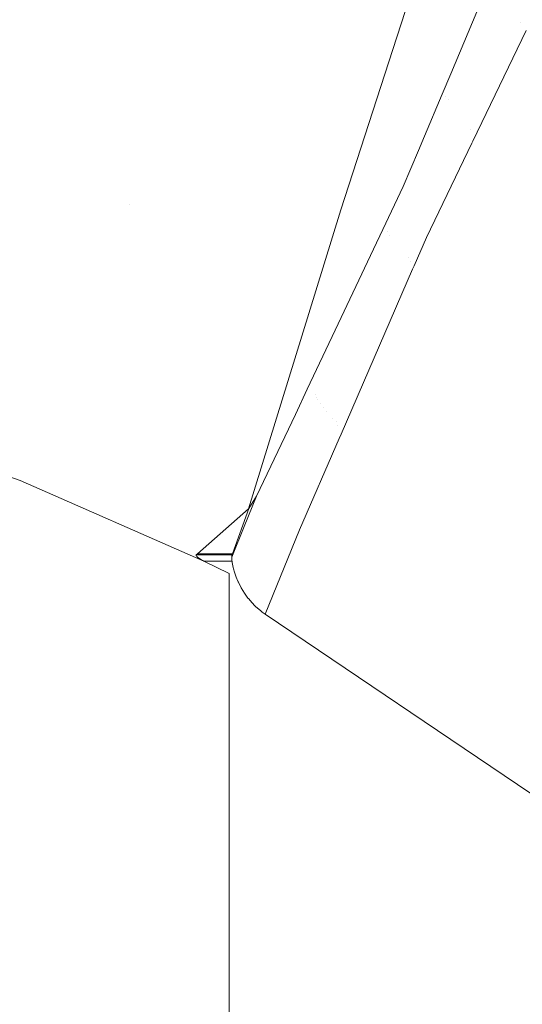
# Model space of a CAD drawing. Header units: millimetres. Extents: x -174 to 174, y -184 to 184.
# Tile 30 of 35: x 52 to 78, y 46 to 96. Entities that reach past the tile are written whole.
import ezdxf

# ---------------------------------------------------------------- set-up
doc = ezdxf.new("R2010")
doc.units = ezdxf.units.MM
doc.header["$LTSCALE"] = 5.08
doc.layers.add('Lighting-LED', color=7, linetype='Continuous', lineweight=5, true_color=0x000000)

# ---------------------------------------------------------------- blocks, each defined once
blk = doc.blocks.new('Group-1')
at = {"layer": 'Lighting-LED', "color": 18, "linetype": 'Continuous', "lineweight": 5}
for points, invisible_edges in [([(-5014.177, -836.446, -346.052), (-5176.79, -836.445, -346.052), (-5176.739, -621.733, -346.052)], 9), ([(-5176.739, -621.733, -346.052), (-5014.229, -621.72, -346.052), (-5014.177, -836.446, -346.052)], 9), ([(-5021.64, -637.858, -195.519), (-5020.807, -625.531, -204.849), (-5022.762, -631.264, -181.119)], 9), ([(-5021.64, -637.858, -195.519), (-5021.197, -636.81, -200.767), (-5020.807, -625.531, -204.849)], 10), ([(-5020.807, -625.531, -204.849), (-5021.197, -636.81, -200.767), (-5019.861, -633.647, -216.601)], 9), ([(-5032.86, -631.494, -167.309), (-5046.326, -626.788, -167.309), (-5050.072, -639.137, -130.6), (-5037.62, -643.488, -130.6)], 15), ([(-5015.747, -630.04, -258.125), (-5017.806, -634.006, -227.369), (-5017.621, -634.169, -227.38), (-5015.562, -630.204, -258.132)], 15), ([(-5015.52, -630.424, -258.154), (-5015.562, -630.204, -258.132), (-5017.621, -634.169, -227.38)], 11), ([(-5017.621, -634.169, -227.38), (-5017.461, -634.352, -227.396), (-5015.52, -630.424, -258.154)], 11), ([(-5032.86, -631.494, -167.309), (-5037.62, -643.488, -130.6), (-5026.815, -643.774, -141.307)], 11), ([(-5032.86, -631.494, -167.309), (-5024.158, -635.571, -167.41), (-5022.762, -631.264, -181.119)], 9), ([(-5026.815, -643.774, -141.307), (-5024.158, -635.571, -167.41), (-5032.86, -631.494, -167.309)], 10), ([(-5022.762, -631.264, -181.119), (-5024.158, -635.571, -167.41), (-5023.636, -642.585, -171.859)], 10), ([(-5023.636, -642.585, -171.859), (-5022.854, -640.733, -181.127), (-5022.762, -631.264, -181.119)], 10), ([(-5022.762, -631.264, -181.119), (-5022.854, -640.733, -181.127), (-5022.546, -640.004, -184.779)], 9), ([(-5022.762, -631.264, -181.119), (-5022.546, -640.004, -184.779), (-5021.64, -637.858, -195.519)], 9), ([(-5018.782, -632.588, -227.233), (-5018.863, -632.357, -227.205), (-5021.64, -637.858, -195.519)], 11), ([(-5021.197, -636.81, -200.767), (-5021.64, -637.858, -195.519), (-5018.863, -632.357, -227.205)], 10), ([(-5019.861, -633.647, -216.601), (-5021.197, -636.81, -200.767), (-5018.938, -632.12, -227.175)], 10), ([(-5018.863, -632.357, -227.205), (-5018.938, -632.12, -227.175), (-5021.197, -636.81, -200.767)], 11), ([(-5021.64, -637.858, -195.519), (-5021.467, -637.991, -195.526), (-5018.782, -632.588, -227.233)], 11), ([(-5018.681, -632.815, -227.259), (-5018.782, -632.588, -227.233), (-5021.467, -637.991, -195.526)], 11), ([(-5021.467, -637.991, -195.526), (-5021.291, -638.115, -195.532), (-5018.681, -632.815, -227.259)], 11), ([(-5021.176, -638.334, -195.562), (-5018.566, -633.035, -227.283), (-5018.681, -632.815, -227.259), (-5021.291, -638.115, -195.532)], 15), ([(-5021.048, -638.546, -195.59), (-5018.438, -633.248, -227.305), (-5018.566, -633.035, -227.283), (-5021.176, -638.334, -195.562)], 15), ([(-5020.906, -638.749, -195.615), (-5018.298, -633.452, -227.324), (-5018.438, -633.248, -227.305), (-5021.048, -638.546, -195.59)], 15), ([(-5020.753, -638.943, -195.638), (-5018.145, -633.647, -227.342), (-5018.298, -633.452, -227.324), (-5020.906, -638.749, -195.615)], 15), ([(-5020.588, -639.127, -195.657), (-5017.981, -633.832, -227.357), (-5018.145, -633.647, -227.342), (-5020.753, -638.943, -195.638)], 15), ([(-5020.413, -639.3, -195.674), (-5017.806, -634.006, -227.369), (-5017.981, -633.832, -227.357), (-5020.588, -639.127, -195.657)], 15), ([(-5020.228, -639.463, -195.688), (-5017.621, -634.169, -227.38), (-5017.806, -634.006, -227.369), (-5020.413, -639.3, -195.674)], 15), ([(-5017.621, -634.169, -227.38), (-5020.228, -639.463, -195.688), (-5020.186, -639.686, -195.725)], 11), ([(-5020.186, -639.686, -195.725), (-5017.461, -634.352, -227.396), (-5017.621, -634.169, -227.38)], 11), ([(-5017.346, -634.592, -226.981), (-5017.461, -634.352, -227.396), (-5020.186, -639.686, -195.725)], 11), ([(-5020.186, -639.686, -195.725), (-5020.071, -640.259, -195.819), (-5017.346, -634.592, -226.981)], 9), ([(-5003.714, -643.649, -227.172), (-5017.346, -634.592, -226.981), (-5020.071, -640.259, -195.819)], 9), ([(-5025.153, -645.795, -158.416), (-5024.158, -635.571, -167.41), (-5026.815, -643.774, -141.307)], 9), ([(-5025.153, -645.795, -158.416), (-5024.672, -644.779, -162.672), (-5024.158, -635.571, -167.41)], 10), ([(-5024.672, -644.779, -162.672), (-5023.636, -642.585, -171.859), (-5024.158, -635.571, -167.41)], 10), ([(-5024.672, -644.779, -162.672), (-5021.467, -637.991, -195.526), (-5022.546, -640.004, -184.779)], 11), ([(-5021.291, -638.115, -195.532), (-5021.467, -637.991, -195.526), (-5024.672, -644.779, -162.672)], 11), ([(-5024.672, -644.779, -162.672), (-5024.442, -644.89, -162.669), (-5021.291, -638.115, -195.532)], 11), ([(-5021.291, -638.115, -195.532), (-5024.442, -644.89, -162.669), (-5024.326, -645.108, -162.706), (-5021.176, -638.334, -195.562)], 15), ([(-5021.467, -637.991, -195.526), (-5021.64, -637.858, -195.519), (-5022.546, -640.004, -184.779)], 9), ([(-5021.176, -638.334, -195.562), (-5024.326, -645.108, -162.706), (-5024.197, -645.318, -162.74), (-5021.048, -638.546, -195.59)], 15), ([(-5021.048, -638.546, -195.59), (-5024.197, -645.318, -162.74), (-5024.055, -645.52, -162.772), (-5020.906, -638.749, -195.615)], 15), ([(-5020.906, -638.749, -195.615), (-5024.055, -645.52, -162.772), (-5023.901, -645.713, -162.799), (-5020.753, -638.943, -195.638)], 15), ([(-5020.753, -638.943, -195.638), (-5023.901, -645.713, -162.799), (-5023.736, -645.896, -162.824), (-5020.588, -639.127, -195.657)], 15), ([(-5037.62, -643.488, -130.6), (-5050.072, -639.137, -130.6), (-5054.49, -653.701, -94.789), (-5043.235, -657.634, -94.789)], 11), ([(-5020.588, -639.127, -195.657), (-5023.736, -645.896, -162.824), (-5023.56, -646.068, -162.845), (-5020.413, -639.3, -195.674)], 15), ([(-5020.413, -639.3, -195.674), (-5023.56, -646.068, -162.845), (-5023.375, -646.23, -162.862), (-5020.228, -639.463, -195.688)], 15), ([(-5020.186, -639.686, -195.725), (-5020.228, -639.463, -195.688), (-5023.375, -646.23, -162.862)], 11), ([(-5022.546, -640.004, -184.779), (-5022.854, -640.733, -181.127), (-5024.672, -644.779, -162.672)], 10), ([(-5023.375, -646.23, -162.862), (-5023.239, -646.426, -162.895), (-5020.186, -639.686, -195.725)], 11), ([(-5020.186, -639.686, -195.725), (-5023.239, -646.426, -162.895), (-5022.442, -645.191, -168.698)], 11), ([(-5022.442, -645.191, -168.698), (-5020.12, -640.361, -195.26), (-5020.186, -639.686, -195.725)], 10), ([(-5020.12, -640.361, -195.26), (-5020.071, -640.259, -195.819), (-5020.186, -639.686, -195.725)], 10), ([(-5006.481, -649.408, -195.563), (-5020.12, -640.361, -195.26), (-5022.442, -645.191, -168.698)], 9), ([(-5020.071, -640.259, -195.819), (-5020.12, -640.361, -195.26), (-5006.467, -649.379, -195.724)], 10), ([(-5006.481, -649.408, -195.563), (-5006.467, -649.379, -195.724), (-5020.12, -640.361, -195.26)], 10), ([(-5020.071, -640.259, -195.819), (-5006.467, -649.379, -195.724), (-5003.714, -643.649, -227.172)], 9), ([(-5022.854, -640.733, -181.127), (-5023.636, -642.585, -171.859), (-5024.672, -644.779, -162.672)], 8), ([(-5037.62, -643.488, -130.6), (-5043.235, -657.634, -94.789), (-5031.541, -659.08, -102.292)], 11), ([(-5037.62, -643.488, -130.6), (-5028.099, -647.933, -130.707), (-5026.815, -643.774, -141.307)], 9), ([(-5031.541, -659.08, -102.292), (-5028.099, -647.933, -130.707), (-5037.62, -643.488, -130.6)], 10), ([(-5027.113, -649.942, -141.05), (-5026.815, -643.774, -141.307), (-5028.099, -647.933, -130.707)], 9), ([(-5026.815, -643.774, -141.307), (-5027.113, -649.942, -141.05), (-5025.153, -645.795, -158.416)], 9), ([(-5024.442, -644.89, -162.669), (-5024.672, -644.779, -162.672), (-5028.104, -653.228, -128.714)], 11), ([(-5025.153, -645.795, -158.416), (-5028.104, -653.228, -128.714), (-5024.672, -644.779, -162.672)], 3), ([(-5028.104, -653.228, -128.714), (-5028.057, -653.365, -128.618), (-5024.442, -644.89, -162.669)], 11), ([(-5024.326, -645.108, -162.706), (-5024.442, -644.89, -162.669), (-5028.057, -653.365, -128.618)], 11), ([(-5028.057, -653.365, -128.618), (-5028.007, -653.497, -128.52), (-5024.326, -645.108, -162.706)], 11), ([(-5027.877, -653.706, -128.56), (-5024.197, -645.318, -162.74), (-5024.326, -645.108, -162.706), (-5028.007, -653.497, -128.52)], 15), ([(-5027.734, -653.907, -128.597), (-5024.055, -645.52, -162.772), (-5024.197, -645.318, -162.74), (-5027.877, -653.706, -128.56)], 15), ([(-5027.58, -654.098, -128.63), (-5023.901, -645.713, -162.799), (-5024.055, -645.52, -162.772), (-5027.734, -653.907, -128.597)], 15), ([(-5023.239, -646.426, -162.895), (-5023.074, -646.649, -162.931), (-5022.442, -645.191, -168.698)], 9), ([(-5008.81, -654.255, -168.959), (-5022.442, -645.191, -168.698), (-5023.074, -646.649, -162.931)], 9), ([(-5022.442, -645.191, -168.698), (-5008.81, -654.255, -168.959), (-5006.481, -649.408, -195.563)], 9), ([(-5032.254, -662.333, -94.789), (-5025.153, -645.795, -158.416), (-5027.113, -649.942, -141.05)], 9), ([(-5028.104, -653.228, -128.714), (-5025.153, -645.795, -158.416), (-5032.254, -662.333, -94.789)], 11), ([(-5027.414, -654.28, -128.66), (-5023.736, -645.896, -162.824), (-5023.901, -645.713, -162.799), (-5027.58, -654.098, -128.63)], 15), ([(-5027.238, -654.451, -128.685), (-5023.56, -646.068, -162.845), (-5023.736, -645.896, -162.824), (-5027.414, -654.28, -128.66)], 15), ([(-5027.052, -654.612, -128.707), (-5023.375, -646.23, -162.862), (-5023.56, -646.068, -162.845), (-5027.238, -654.451, -128.685)], 15), ([(-5023.375, -646.23, -162.862), (-5027.052, -654.612, -128.707), (-5026.975, -654.827, -128.753)], 11), ([(-5026.975, -654.827, -128.753), (-5023.239, -646.426, -162.895), (-5023.375, -646.23, -162.862)], 11), ([(-5023.15, -646.824, -162.24), (-5023.239, -646.426, -162.895), (-5026.975, -654.827, -128.753)], 11), ([(-5023.15, -646.824, -162.24), (-5023.074, -646.649, -162.931), (-5023.239, -646.426, -162.895)], 10), ([(-5023.074, -646.649, -162.931), (-5023.15, -646.824, -162.24), (-5009.478, -655.797, -162.873)], 10), ([(-5023.074, -646.649, -162.931), (-5009.478, -655.797, -162.873), (-5008.81, -654.255, -168.959)], 9), ([(-5026.975, -654.827, -128.753), (-5026.809, -655.267, -128.848), (-5023.15, -646.824, -162.24)], 9), ([(-5009.5, -655.848, -162.674), (-5023.15, -646.824, -162.24), (-5026.809, -655.267, -128.848)], 9), ([(-5009.5, -655.848, -162.674), (-5009.478, -655.797, -162.873), (-5023.15, -646.824, -162.24)], 10), ([(-5101.587, -647.641, -94.789), (-5113.471, -648.597, -94.789), (-5032.535, -684.1, -94.789)], 10), ([(-5089.664, -647.677, -94.789), (-5101.587, -647.641, -94.789), (-5032.535, -684.1, -94.789)], 10), ([(-5032.535, -684.1, -94.789), (-5066.034, -650.718, -94.789), (-5077.785, -648.705, -94.789), (-5089.664, -647.677, -94.789)], 9), ([(-5028.099, -647.933, -130.707), (-5031.541, -659.08, -102.292), (-5031.533, -659.062, -102.349)], 8), ([(-5031.533, -659.062, -102.349), (-5031.131, -658.444, -105.443), (-5028.099, -647.933, -130.707)], 10), ([(-5028.099, -647.933, -130.707), (-5031.131, -658.444, -105.443), (-5029.149, -654.251, -123.004)], 9), ([(-5029.149, -654.251, -123.004), (-5028.538, -652.957, -128.423), (-5028.099, -647.933, -130.707)], 10), ([(-5028.099, -647.933, -130.707), (-5028.538, -652.957, -128.423), (-5027.113, -649.942, -141.05)], 9), ([(-5032.535, -684.1, -94.789), (-5113.471, -648.597, -94.789), (-5125.235, -650.538, -94.789), (-5136.796, -653.451, -94.789)], 9), ([(-5032.254, -662.333, -94.789), (-5027.113, -649.942, -141.05), (-5028.538, -652.957, -128.423)], 9), ([(-5032.535, -684.1, -94.789), (-5043.235, -657.634, -94.789), (-5054.49, -653.701, -94.789), (-5066.034, -650.718, -94.789)], 9), ([(-5032.323, -662.084, -94.789), (-5028.538, -652.957, -128.423), (-5029.149, -654.251, -123.004)], 9), ([(-5028.538, -652.957, -128.423), (-5032.323, -662.084, -94.789), (-5032.306, -662.162, -94.789)], 9), ([(-5028.538, -652.957, -128.423), (-5032.306, -662.162, -94.789), (-5032.254, -662.333, -94.789)], 9), ([(-5032.254, -662.333, -94.789), (-5032.172, -662.577, -94.789), (-5028.104, -653.228, -128.714)], 11), ([(-5028.057, -653.365, -128.618), (-5028.104, -653.228, -128.714), (-5032.172, -662.577, -94.789)], 11), ([(-5136.796, -653.451, -94.789), (-5148.075, -657.315, -94.789), (-5032.535, -684.1, -94.789)], 10), ([(-5032.172, -662.577, -94.789), (-5032.091, -662.786, -94.79), (-5028.057, -653.365, -128.618)], 10), ([(-5032.091, -662.786, -94.79), (-5032.078, -662.816, -94.79), (-5028.057, -653.365, -128.618)], 10), ([(-5028.007, -653.497, -128.52), (-5028.057, -653.365, -128.618), (-5032.078, -662.816, -94.79)], 11), ([(-5032.078, -662.816, -94.79), (-5032.065, -662.844, -94.79), (-5028.007, -653.497, -128.52)], 10), ([(-5032.065, -662.844, -94.79), (-5031.922, -663.128, -94.79), (-5028.007, -653.497, -128.52)], 10), ([(-5027.877, -653.706, -128.56), (-5028.007, -653.497, -128.52), (-5031.922, -663.128, -94.79)], 11), ([(-5031.922, -663.128, -94.79), (-5031.839, -663.264, -94.79), (-5027.877, -653.706, -128.56)], 10), ([(-5027.734, -653.907, -128.597), (-5027.877, -653.706, -128.56), (-5031.839, -663.264, -94.79)], 11), ([(-5031.839, -663.264, -94.79), (-5031.757, -663.399, -94.79), (-5027.734, -653.907, -128.597)], 10), ([(-5027.58, -654.098, -128.63), (-5027.734, -653.907, -128.597), (-5031.757, -663.399, -94.79)], 11), ([(-5031.757, -663.399, -94.79), (-5031.572, -663.656, -94.79), (-5027.58, -654.098, -128.63)], 10), ([(-5031.572, -663.656, -94.79), (-5031.553, -663.679, -94.79), (-5027.58, -654.098, -128.63)], 10), ([(-5031.364, -663.9, -94.791), (-5027.414, -654.28, -128.66), (-5027.58, -654.098, -128.63), (-5031.553, -663.679, -94.79)], 7), ([(-5032.377, -661.829, -94.789), (-5029.149, -654.251, -123.004), (-5031.131, -658.444, -105.443)], 9), ([(-5029.149, -654.251, -123.004), (-5032.377, -661.829, -94.789), (-5032.376, -661.839, -94.789)], 9), ([(-5029.149, -654.251, -123.004), (-5032.376, -661.839, -94.789), (-5032.323, -662.084, -94.789)], 9), ([(-5027.238, -654.451, -128.685), (-5027.414, -654.28, -128.66), (-5031.364, -663.9, -94.791)], 11), ([(-5031.364, -663.9, -94.791), (-5031.217, -664.048, -94.791), (-5027.238, -654.451, -128.685)], 10), ([(-5027.052, -654.612, -128.707), (-5027.238, -654.451, -128.685), (-5031.217, -664.048, -94.791)], 11), ([(-5031.217, -664.048, -94.791), (-5031.169, -664.096, -94.791), (-5027.052, -654.612, -128.707)], 10), ([(-5031.169, -664.096, -94.791), (-5030.939, -664.295, -94.791), (-5027.052, -654.612, -128.707)], 10), ([(-5026.975, -654.827, -128.753), (-5027.052, -654.612, -128.707), (-5030.939, -664.295, -94.791)], 11), ([(-5030.939, -664.295, -94.791), (-5030.84, -664.368, -94.791), (-5026.975, -654.827, -128.753)], 10), ([(-5026.975, -654.827, -128.753), (-5030.84, -664.368, -94.791), (-5028.93, -660.161, -109.493)], 11), ([(-5028.93, -660.161, -109.493), (-5026.902, -655.482, -127.998), (-5026.975, -654.827, -128.753)], 10), ([(-5026.902, -655.482, -127.998), (-5026.809, -655.267, -128.848), (-5026.975, -654.827, -128.753)], 10), ([(-5013.24, -664.485, -128.579), (-5026.902, -655.482, -127.998), (-5028.93, -660.161, -109.493)], 9), ([(-5026.809, -655.267, -128.848), (-5026.902, -655.482, -127.998), (-5013.213, -664.423, -128.824)], 10), ([(-5013.24, -664.485, -128.579), (-5013.213, -664.423, -128.824), (-5026.902, -655.482, -127.998)], 10), ([(-5026.809, -655.267, -128.848), (-5013.213, -664.423, -128.824), (-5009.5, -655.848, -162.674)], 9), ([(-5148.075, -657.315, -94.789), (-5158.294, -661.765, -94.789), (-5032.535, -684.1, -94.789)], 10), ([(-5032.535, -684.1, -94.789), (-5033.825, -661.765, -94.789), (-5043.235, -657.634, -94.789)], 9), ([(-5043.235, -657.634, -94.789), (-5034.148, -661.385, -95.226), (-5031.541, -659.08, -102.292)], 9), ([(-5043.235, -657.634, -94.789), (-5034.218, -661.446, -95.043), (-5034.148, -661.385, -95.226)], 9), ([(-5043.235, -657.634, -94.789), (-5034.22, -661.453, -95.027), (-5034.219, -661.449, -95.035)], 9), ([(-5043.235, -657.634, -94.789), (-5034.221, -661.457, -95.019), (-5034.22, -661.453, -95.027)], 9), ([(-5034.219, -661.449, -95.035), (-5034.218, -661.446, -95.043), (-5043.235, -657.634, -94.789)], 10), ([(-5043.235, -657.634, -94.789), (-5034.221, -661.461, -95.011), (-5034.221, -661.457, -95.019)], 9), ([(-5043.235, -657.634, -94.789), (-5034.221, -661.465, -95.003), (-5034.221, -661.461, -95.011)], 9), ([(-5043.235, -657.634, -94.789), (-5034.22, -661.471, -94.991), (-5034.221, -661.465, -95.003)], 9), ([(-5043.235, -657.634, -94.789), (-5034.21, -661.493, -94.958), (-5034.213, -661.488, -94.965)], 9), ([(-5034.213, -661.488, -94.965), (-5034.216, -661.483, -94.972), (-5043.235, -657.634, -94.789)], 10), ([(-5034.216, -661.483, -94.972), (-5034.218, -661.478, -94.98), (-5043.235, -657.634, -94.789)], 10), ([(-5034.218, -661.478, -94.98), (-5034.22, -661.471, -94.991), (-5043.235, -657.634, -94.789)], 10), ([(-5043.235, -657.634, -94.789), (-5034.203, -661.504, -94.943), (-5034.207, -661.498, -94.951)], 9), ([(-5043.235, -657.634, -94.789), (-5034.197, -661.512, -94.933), (-5034.203, -661.504, -94.943)], 9), ([(-5034.207, -661.498, -94.951), (-5034.21, -661.493, -94.958), (-5043.235, -657.634, -94.789)], 10), ([(-5043.235, -657.634, -94.789), (-5034.189, -661.521, -94.923), (-5034.197, -661.512, -94.933)], 9), ([(-5043.235, -657.634, -94.789), (-5034.178, -661.533, -94.91), (-5034.189, -661.521, -94.923)], 9), ([(-5043.235, -657.634, -94.789), (-5034.15, -661.559, -94.885), (-5034.165, -661.546, -94.898)], 9), ([(-5043.235, -657.634, -94.789), (-5034.097, -661.601, -94.853), (-5034.116, -661.587, -94.863)], 9), ([(-5034.116, -661.587, -94.863), (-5034.134, -661.572, -94.874), (-5043.235, -657.634, -94.789)], 10), ([(-5034.134, -661.572, -94.874), (-5034.15, -661.559, -94.885), (-5043.235, -657.634, -94.789)], 10), ([(-5043.235, -657.634, -94.789), (-5034.053, -661.632, -94.835), (-5034.097, -661.601, -94.853)], 9), ([(-5034.165, -661.546, -94.898), (-5034.178, -661.533, -94.91), (-5043.235, -657.634, -94.789)], 10), ([(-5043.235, -657.634, -94.789), (-5033.825, -661.765, -94.789), (-5033.89, -661.73, -94.796)], 8), ([(-5033.89, -661.73, -94.796), (-5033.949, -661.696, -94.806), (-5043.235, -657.634, -94.789)], 10), ([(-5033.949, -661.696, -94.806), (-5034.004, -661.663, -94.819), (-5043.235, -657.634, -94.789)], 10), ([(-5034.004, -661.663, -94.819), (-5034.053, -661.632, -94.835), (-5043.235, -657.634, -94.789)], 10), ([(-5031.131, -658.444, -105.443), (-5032.4, -661.587, -94.864), (-5032.4, -661.601, -94.854)], 11), ([(-5032.4, -661.587, -94.864), (-5031.131, -658.444, -105.443), (-5031.76, -659.981, -100.182)], 9), ([(-5032.4, -661.601, -94.854), (-5032.4, -661.608, -94.849), (-5032.399, -661.632, -94.835), (-5031.131, -658.444, -105.443)], 12), ([(-5031.131, -658.444, -105.443), (-5032.399, -661.647, -94.827), (-5032.398, -661.663, -94.819)], 11), ([(-5031.131, -658.444, -105.443), (-5032.399, -661.632, -94.835), (-5032.399, -661.647, -94.827)], 11), ([(-5032.398, -661.663, -94.819), (-5032.397, -661.673, -94.815), (-5032.395, -661.696, -94.806), (-5031.131, -658.444, -105.443)], 12), ([(-5031.131, -658.444, -105.443), (-5032.395, -661.696, -94.806), (-5032.394, -661.713, -94.801)], 11), ([(-5031.131, -658.444, -105.443), (-5032.394, -661.713, -94.801), (-5032.392, -661.73, -94.796)], 11), ([(-5032.392, -661.73, -94.796), (-5032.392, -661.733, -94.795), (-5032.388, -661.765, -94.789), (-5031.131, -658.444, -105.443)], 12), ([(-5031.131, -658.444, -105.443), (-5032.388, -661.765, -94.789), (-5032.377, -661.829, -94.789)], 9), ([(-5031.76, -659.981, -100.182), (-5031.131, -658.444, -105.443), (-5031.533, -659.062, -102.349)], 8), ([(-5031.541, -659.08, -102.292), (-5034.148, -661.385, -95.226), (-5032.367, -661.385, -95.226)], 8), ([(-5032.367, -661.385, -95.226), (-5031.533, -659.062, -102.349), (-5031.541, -659.08, -102.292)], 8), ([(-5031.76, -659.981, -100.182), (-5031.533, -659.062, -102.349), (-5032.367, -661.385, -95.226)], 9), ([(-5032.399, -661.534, -94.909), (-5032.4, -661.546, -94.898), (-5031.76, -659.981, -100.182)], 10), ([(-5032.4, -661.546, -94.898), (-5032.4, -661.558, -94.886), (-5031.76, -659.981, -100.182)], 8), ([(-5031.76, -659.981, -100.182), (-5032.4, -661.573, -94.875), (-5032.4, -661.587, -94.864)], 11), ([(-5031.76, -659.981, -100.182), (-5032.4, -661.558, -94.886), (-5032.4, -661.573, -94.875)], 8), ([(-5031.76, -659.981, -100.182), (-5032.397, -661.5, -94.952), (-5032.399, -661.521, -94.923), (-5032.399, -661.534, -94.909)], 11), ([(-5031.76, -659.981, -100.182), (-5032.395, -661.478, -94.98), (-5032.397, -661.5, -94.952)], 11), ([(-5032.394, -661.474, -94.986), (-5032.395, -661.478, -94.98), (-5031.76, -659.981, -100.182)], 10), ([(-5031.76, -659.981, -100.182), (-5032.392, -661.461, -95.011), (-5032.394, -661.47, -94.994), (-5032.394, -661.474, -94.986)], 9), ([(-5032.392, -661.461, -95.011), (-5031.76, -659.981, -100.182), (-5032.367, -661.385, -95.226)], 11), ([(-5030.84, -664.368, -94.791), (-5030.692, -664.477, -94.791), (-5028.93, -660.161, -109.493)], 8), ([(-5015.289, -669.216, -109.904), (-5028.93, -660.161, -109.493), (-5030.692, -664.477, -94.791)], 9), ([(-5028.93, -660.161, -109.493), (-5015.289, -669.216, -109.904), (-5013.24, -664.485, -128.579)], 9), ([(-5158.294, -661.765, -94.789), (-5158.414, -661.823, -94.789), (-5032.535, -684.1, -94.789)], 10), ([(-5034.22, -661.453, -95.027), (-5034.221, -661.457, -95.019), (-5034.221, -661.461, -95.011), (-5032.392, -661.461, -95.011)], 12), ([(-5032.394, -661.474, -94.986), (-5034.221, -661.461, -95.011), (-5034.221, -661.465, -95.003)], 9), ([(-5032.394, -661.474, -94.986), (-5032.394, -661.47, -94.994), (-5034.221, -661.461, -95.011)], 10), ([(-5032.394, -661.47, -94.994), (-5032.392, -661.461, -95.011), (-5034.221, -661.461, -95.011)], 10), ([(-5032.394, -661.474, -94.986), (-5034.221, -661.465, -95.003), (-5034.22, -661.471, -94.991)], 9), ([(-5032.392, -661.461, -95.011), (-5034.219, -661.449, -95.035), (-5034.22, -661.453, -95.027)], 9), ([(-5032.394, -661.474, -94.986), (-5034.22, -661.471, -94.991), (-5034.218, -661.478, -94.98)], 9), ([(-5034.218, -661.446, -95.043), (-5034.219, -661.449, -95.035), (-5032.392, -661.461, -95.011)], 10), ([(-5032.392, -661.461, -95.011), (-5032.391, -661.455, -95.023), (-5034.218, -661.446, -95.043)], 10), ([(-5032.391, -661.455, -95.023), (-5032.389, -661.446, -95.043), (-5034.218, -661.446, -95.043)], 8), ([(-5034.218, -661.478, -94.98), (-5032.395, -661.478, -94.98), (-5032.394, -661.474, -94.986)], 9), ([(-5032.396, -661.492, -94.959), (-5034.218, -661.478, -94.98), (-5034.216, -661.483, -94.972), (-5034.213, -661.488, -94.965)], 9), ([(-5032.396, -661.492, -94.959), (-5032.395, -661.478, -94.98), (-5034.218, -661.478, -94.98)], 10), ([(-5034.213, -661.488, -94.965), (-5034.21, -661.493, -94.958), (-5032.396, -661.492, -94.959)], 10), ([(-5032.396, -661.492, -94.959), (-5034.21, -661.493, -94.958), (-5034.207, -661.498, -94.951)], 9), ([(-5034.207, -661.498, -94.951), (-5032.397, -661.499, -94.951), (-5032.396, -661.492, -94.959)], 9), ([(-5032.398, -661.512, -94.933), (-5034.207, -661.498, -94.951), (-5034.203, -661.504, -94.943)], 9), ([(-5032.398, -661.512, -94.933), (-5032.397, -661.499, -94.951), (-5034.207, -661.498, -94.951)], 10), ([(-5032.398, -661.512, -94.933), (-5034.203, -661.504, -94.943), (-5034.197, -661.512, -94.933)], 9), ([(-5032.398, -661.512, -94.933), (-5034.197, -661.512, -94.933), (-5034.189, -661.521, -94.923)], 9), ([(-5034.189, -661.521, -94.923), (-5032.399, -661.521, -94.923), (-5032.398, -661.512, -94.933)], 9), ([(-5032.399, -661.534, -94.909), (-5034.189, -661.521, -94.923), (-5034.178, -661.533, -94.91)], 9), ([(-5032.399, -661.534, -94.909), (-5032.399, -661.521, -94.923), (-5034.189, -661.521, -94.923)], 10), ([(-5032.399, -661.534, -94.909), (-5034.178, -661.533, -94.91), (-5034.165, -661.546, -94.898)], 9), ([(-5034.165, -661.546, -94.898), (-5032.4, -661.546, -94.898), (-5032.399, -661.534, -94.909)], 9), ([(-5032.4, -661.558, -94.886), (-5034.165, -661.546, -94.898), (-5034.15, -661.559, -94.885)], 9), ([(-5032.4, -661.558, -94.886), (-5032.4, -661.546, -94.898), (-5034.165, -661.546, -94.898)], 10), ([(-5032.4, -661.558, -94.886), (-5034.15, -661.559, -94.885), (-5034.134, -661.572, -94.874)], 9), ([(-5034.134, -661.572, -94.874), (-5032.4, -661.573, -94.875), (-5032.4, -661.558, -94.886)], 9), ([(-5032.4, -661.573, -94.875), (-5034.134, -661.572, -94.874), (-5034.116, -661.587, -94.863)], 9), ([(-5034.116, -661.587, -94.863), (-5032.4, -661.582, -94.867), (-5032.4, -661.573, -94.875)], 9), ([(-5034.116, -661.587, -94.863), (-5034.097, -661.601, -94.853), (-5032.4, -661.601, -94.854), (-5032.4, -661.582, -94.867)], 10), ([(-5032.4, -661.601, -94.854), (-5034.097, -661.601, -94.853), (-5034.053, -661.632, -94.835)], 9), ([(-5034.053, -661.632, -94.835), (-5032.4, -661.608, -94.849), (-5032.4, -661.601, -94.854)], 9), ([(-5034.053, -661.632, -94.835), (-5032.399, -661.632, -94.835), (-5032.4, -661.608, -94.849)], 9), ([(-5032.399, -661.632, -94.835), (-5034.053, -661.632, -94.835), (-5034.004, -661.663, -94.819)], 9), ([(-5034.004, -661.663, -94.819), (-5032.399, -661.636, -94.833), (-5032.399, -661.632, -94.835)], 9), ([(-5034.004, -661.663, -94.819), (-5032.399, -661.644, -94.829), (-5032.399, -661.636, -94.833)], 9), ([(-5034.004, -661.663, -94.819), (-5032.398, -661.663, -94.819), (-5032.399, -661.644, -94.829)], 9), ([(-5032.398, -661.663, -94.819), (-5034.004, -661.663, -94.819), (-5033.949, -661.696, -94.806)], 9), ([(-5033.949, -661.696, -94.806), (-5032.397, -661.673, -94.815), (-5032.398, -661.663, -94.819)], 9), ([(-5033.949, -661.696, -94.806), (-5032.395, -661.696, -94.806), (-5032.397, -661.673, -94.815)], 9), ([(-5032.395, -661.696, -94.806), (-5033.949, -661.696, -94.806), (-5033.89, -661.73, -94.796)], 9), ([(-5033.89, -661.73, -94.796), (-5032.395, -661.702, -94.804), (-5032.395, -661.696, -94.806)], 9), ([(-5033.89, -661.73, -94.796), (-5032.392, -661.73, -94.796), (-5032.395, -661.702, -94.804)], 9), ([(-5032.392, -661.73, -94.796), (-5033.89, -661.73, -94.796), (-5033.825, -661.765, -94.789)], 9), ([(-5033.825, -661.765, -94.789), (-5032.392, -661.733, -94.795), (-5032.392, -661.73, -94.796)], 9), ([(-5033.825, -661.765, -94.789), (-5032.388, -661.765, -94.789), (-5032.392, -661.733, -94.795)], 8), ([(-5032.535, -684.1, -94.789), (-5032.535, -662.396, -94.789), (-5033.825, -661.765, -94.789)], 8), ([(-5033.825, -661.765, -94.789), (-5032.535, -662.395, -94.789), (-5032.306, -662.162, -94.789), (-5032.323, -662.084, -94.789)], 10), ([(-5032.323, -662.084, -94.789), (-5032.376, -661.839, -94.789), (-5033.825, -661.765, -94.789)], 10), ([(-5032.376, -661.839, -94.789), (-5032.377, -661.829, -94.789), (-5032.388, -661.765, -94.789), (-5033.825, -661.765, -94.789)], 8), ([(-5032.4, -661.587, -94.864), (-5032.4, -661.573, -94.875), (-5032.4, -661.582, -94.867)], 9), ([(-5032.4, -661.582, -94.867), (-5032.4, -661.601, -94.854), (-5032.4, -661.587, -94.864)], 10), ([(-5032.397, -661.499, -94.951), (-5032.398, -661.512, -94.933), (-5032.399, -661.521, -94.923), (-5032.397, -661.5, -94.952)], 12), ([(-5032.399, -661.647, -94.827), (-5032.399, -661.632, -94.835), (-5032.399, -661.636, -94.833), (-5032.399, -661.644, -94.829)], 9), ([(-5032.399, -661.644, -94.829), (-5032.398, -661.663, -94.819), (-5032.399, -661.647, -94.827)], 10), ([(-5032.397, -661.5, -94.952), (-5032.395, -661.478, -94.98), (-5032.396, -661.492, -94.959), (-5032.397, -661.499, -94.951)], 9), ([(-5032.394, -661.713, -94.801), (-5032.395, -661.696, -94.806), (-5032.395, -661.702, -94.804)], 9), ([(-5032.395, -661.702, -94.804), (-5032.392, -661.73, -94.796), (-5032.394, -661.713, -94.801)], 10), ([(-5032.367, -661.385, -95.226), (-5032.389, -661.446, -95.043), (-5032.391, -661.455, -95.023), (-5032.392, -661.461, -95.011)], 8), ([(-5158.414, -661.823, -94.789), (-5032.535, -706.605, -94.789), (-5032.535, -684.1, -94.789)], 9), ([(-5158.414, -661.823, -94.789), (-5158.414, -796.343, -94.789), (-5032.535, -729.11, -94.789), (-5032.535, -706.605, -94.789)], 10), ([(-5032.254, -662.333, -94.789), (-5032.306, -662.162, -94.789), (-5032.535, -662.395, -94.789)], 10), ([(-5032.535, -662.395, -94.789), (-5032.211, -662.478, -94.789), (-5032.254, -662.333, -94.789)], 9), ([(-5032.535, -662.396, -94.789), (-5032.535, -684.1, -94.789), (-5032.533, -684.1, -94.809), (-5032.535, -662.395, -94.789)], 2), ([(-5032.535, -662.395, -94.789), (-5032.091, -662.786, -94.79), (-5032.172, -662.577, -94.789)], 9), ([(-5032.078, -662.816, -94.79), (-5032.091, -662.786, -94.79), (-5032.535, -662.395, -94.789), (-5032.533, -684.1, -94.809)], 10), ([(-5032.172, -662.577, -94.789), (-5032.211, -662.478, -94.789), (-5032.535, -662.395, -94.789)], 10), ([(-5032.254, -662.333, -94.789), (-5032.211, -662.478, -94.789), (-5032.172, -662.577, -94.789)], 8), ([(-5032.533, -684.1, -94.809), (-5032.065, -662.844, -94.79), (-5032.078, -662.816, -94.79)], 9), ([(-5032.533, -684.1, -94.809), (-5031.922, -663.128, -94.79), (-5032.065, -662.844, -94.79)], 9), ([(-5031.839, -663.264, -94.79), (-5031.922, -663.128, -94.79), (-5032.533, -684.1, -94.809)], 10), ([(-5032.533, -684.1, -94.809), (-5031.757, -663.399, -94.79), (-5031.839, -663.264, -94.79)], 9), ([(-5032.533, -684.1, -94.809), (-5031.572, -663.656, -94.79), (-5031.757, -663.399, -94.79)], 9), ([(-5031.553, -663.679, -94.79), (-5031.572, -663.656, -94.79), (-5032.533, -684.1, -94.809)], 10), ([(-5032.533, -684.1, -94.809), (-5031.364, -663.9, -94.791), (-5031.553, -663.679, -94.79)], 9), ([(-5031.217, -664.048, -94.791), (-5031.364, -663.9, -94.791), (-5032.533, -684.1, -94.809)], 10), ([(-5032.533, -684.1, -94.809), (-5031.169, -664.096, -94.791), (-5031.217, -664.048, -94.791)], 9), ([(-5032.533, -684.1, -94.809), (-5030.939, -664.295, -94.791), (-5031.169, -664.096, -94.791)], 9), ([(-5030.84, -664.368, -94.791), (-5030.939, -664.295, -94.791), (-5032.533, -684.1, -94.809)], 10), ([(-5032.533, -684.1, -94.809), (-5030.692, -664.477, -94.791), (-5030.84, -664.368, -94.791)], 9), ([(-5017.102, -673.662, -94.799), (-5030.692, -664.477, -94.791), (-5032.533, -684.1, -94.809)], 10), ([(-5030.692, -664.477, -94.791), (-5017.102, -673.662, -94.799), (-5015.289, -669.216, -109.904)], 8), ([(-5032.533, -684.1, -94.809), (-5017.001, -673.739, -94.8), (-5017.041, -673.707, -94.799), (-5017.102, -673.662, -94.799)], 9), ([(-5016.903, -673.823, -94.8), (-5016.92, -673.807, -94.8), (-5017.001, -673.739, -94.8), (-5032.533, -684.1, -94.809)], 12), ([(-5016.722, -674.011, -94.8), (-5016.806, -673.917, -94.8), (-5016.903, -673.823, -94.8), (-5032.533, -684.1, -94.809)], 12), ([(-5016.664, -674.081, -94.8), (-5016.7, -674.037, -94.8), (-5016.722, -674.011, -94.8), (-5032.533, -684.1, -94.809)], 12), ([(-5032.533, -684.1, -94.809), (-5016.603, -674.168, -94.8), (-5016.664, -674.081, -94.8)], 9), ([(-5016.549, -674.25, -94.8), (-5016.571, -674.213, -94.8), (-5016.603, -674.168, -94.8), (-5032.533, -684.1, -94.809)], 12), ([(-5016.452, -674.423, -94.8), (-5016.487, -674.353, -94.8), (-5016.549, -674.25, -94.8), (-5032.533, -684.1, -94.809)], 12), ([(-5032.533, -684.1, -94.809), (-5016.372, -674.603, -94.8), (-5016.414, -674.501, -94.8), (-5016.452, -674.423, -94.8)], 9), ([(-5016.322, -674.741, -94.8), (-5016.351, -674.657, -94.8), (-5016.372, -674.603, -94.8), (-5032.533, -684.1, -94.809)], 12), ([(-5032.533, -684.1, -94.809), (-5016.309, -674.79, -94.8), (-5016.322, -674.741, -94.8)], 9), ([(-5016.264, -674.98, -94.801), (-5016.278, -674.906, -94.801), (-5016.309, -674.79, -94.8), (-5032.533, -684.1, -94.809)], 12), ([(-5016.246, -675.075, -94.801), (-5016.264, -674.98, -94.801), (-5032.533, -684.1, -94.809)], 10), ([(-5032.533, -684.1, -94.809), (-5032.53, -706.605, -94.829), (-5013.29, -702.282, -94.826), (-5016.246, -675.075, -94.801)], 10), ([(-5032.533, -684.1, -94.809), (-5032.535, -684.1, -94.789), (-5032.535, -706.605, -94.789), (-5032.53, -706.605, -94.829)], 5)]:
    blk.add_3dface(points, dxfattribs=dict(at, invisible_edges=invisible_edges))
for points in [[(-5034.148, -661.385, -95.226), (-5034.218, -661.446, -95.043), (-5032.389, -661.446, -95.043), (-5032.367, -661.385, -95.226)], [(-5032.535, -662.395, -94.789), (-5033.825, -661.765, -94.789), (-5032.535, -662.396, -94.789)]]:
    blk.add_3dface(points, dxfattribs=at)
at = {"layer": 'Lighting-LED', "color": 0, "flags": 1}
for tag in ['Yoke', 'Weight', 'Weight', 'Wattage', '3D_Symbol_Name', 'Candlepower', 'Body', 'Model_Name', 'Beam_Angle', 'Field_Angle', 'Remarks', 'Beam_Angle_2', 'Field_Angle_2', 'Num_Channels', 'Frame_Size', 'Device_Type', 'FixtureID', 'Frame_Size', 'Base', 'Lens', 'Inst_Type', 'Lamp']:
    blk.add_attdef(tag, (-4365.465, 1246.738), '', height=0.18, dxfattribs=at)

msp = doc.modelspace()

# ---------------------------------------------------------------- block references
at = {"layer": 'Lighting-LED', "color": 7}
msp.add_blockref('Group-1', (5095.474, 730.464), dxfattribs=at)

doc.saveas('drawing.dxf')
